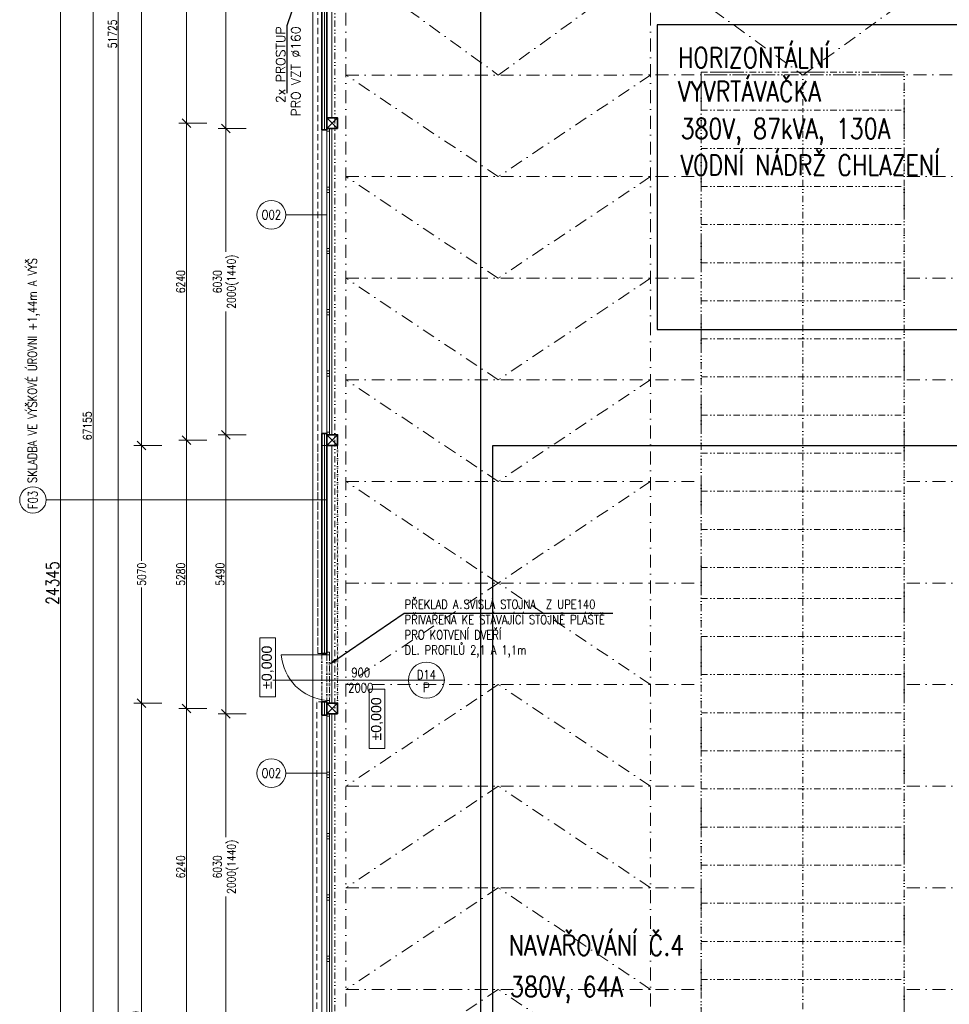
# Model space of a CAD drawing. Header units: millimetres. Extents: x -485339 to 350584, y -1189936 to 0.
# Tile 130 of 256: x -146305 to -127998, y -1037889 to -1018506. Entities that reach past the tile are written whole.
import ezdxf
from ezdxf import colors
from ezdxf.entities.mleader import LeaderData, LeaderLine
from ezdxf.enums import TextEntityAlignment as Align
from ezdxf.math import Vec2, Vec3

# ---------------------------------------------------------------- set-up
doc = ezdxf.new("R2010")
doc.units = ezdxf.units.MM
doc.header["$LTSCALE"] = 10
for name, pattern in [('ACAD_ISO12W100', [21, 12, -3, 0, -3, 0, -3]), ('DASHDOT', [25.4, 12.7, -6.35, 0, -6.35]), ('DĚLICÍ2', [15.875, 6.35, -3.175, 0, -3.175, 0, -3.175]), ('ČÁRKOVANÁ', [19.05, 12.7, -6.35]), ('ČÁRKOVANÁ2', [9.525, 6.35, -3.175])]:
    doc.linetypes.add(name, pattern=pattern)
doc.layers.get('Defpoints').update_dxf_attribs({"color": 201})
for name, color, linetype, lineweight in [('N_dveře', 10, 'Continuous', 18), ('N_kóty', 10, 'Continuous', 18), ('N_okna', 10, 'Continuous', 18), ('N_popis', 10, 'Continuous', 18), ('N_popis_otvory', 10, 'Continuous', 18), ('N_světlíky', 250, 'DĚLICÍ2', 18), ('N_čáry_nad', 10, 'DĚLICÍ2', 18), ('N_čáry_obv.plášt', 212, 'Continuous', 18), ('N_čáry_obv.plášt_obrys', 212, 'Continuous', 35), ('N_čáry_plné', 10, 'Continuous', 18), ('N_čáry_pod', 10, 'ČÁRKOVANÁ', 18), ('St_kóty', 132, 'Continuous', 18), ('St_sloupy_opláštění_půdorys', 25, 'Continuous', 35), ('St_čáry_nad', 250, 'DĚLICÍ2', 18), ('St_čáry_osy', 250, 'DASHDOT', 18), ('St_čáry_plné', 250, 'Continuous', 18), ('St_čáry_pod', 250, 'ČÁRKOVANÁ2', 18)]:
    doc.layers.add(name, color=color, linetype=linetype, lineweight=lineweight)
for name, color, linetype in [('VYBAVENÍ', 222, 'Continuous'), ('VYBAVENÍ_POPIS', 222, 'Continuous'), ('VYBAVENÍ_POŽADAVKY', 200, 'Continuous')]:
    doc.layers.add(name, color=color, linetype=linetype)
doc.styles.add('1_50', font='arial.ttf', dxfattribs={"height": 100})
doc.styles.get("Standard").update_dxf_attribs({"font": 'simplex.shx', "width": 0.8})
doc.linetypes.add('ZIGZAG', pattern='A,0.00254,-5.08,[131,ltypeshp.shx,S=5.08,R=0,X=-5.08,Y=0],-10.16,[131,ltypeshp.shx,S=5.08,R=180,X=5.08,Y=0],-5.08', length=20.32254)
doc.dimstyles.new('stavebníM100', dxfattribs={"dimtxt": 165, "dimasz": 170, "dimexe": 150, "dimexo": 100, "dimgap": 30, "dimtad": 1, "dimdec": 0, "dimtxsty": 'Standard', "dimblk": 'OBLIQUE', "dimcen": -2.5, "dimdle": 150, "dimclrd": 256, "dimclre": 256, "dimclrt": 256, "dimadec": 4, "dimazin": 0, "dimtfac": 1, "dimtdec": 0, "dimtmove": 2, "dimatfit": 3, "dimldrblk": 'OBLIQUE', "dimfxl": 400, "dimfxlon": 1, "dimlwd": -1, "dimlwe": -1, "dimarcsym": 0})
doc.dimstyles.new('stavebníM100_modul', dxfattribs={"dimtxt": 250, "dimasz": 200, "dimexe": 150, "dimexo": 100, "dimgap": 30, "dimtad": 1, "dimdec": 0, "dimtxsty": 'Standard', "dimblk": 'DOT', "dimcen": -2.5, "dimdle": 150, "dimclrd": 256, "dimclre": 256, "dimclrt": 256, "dimadec": 4, "dimazin": 0, "dimtfac": 1, "dimtdec": 0, "dimtmove": 2, "dimatfit": 3, "dimldrblk": 'OBLIQUE', "dimfxl": 400, "dimfxlon": 1, "dimlwd": -1, "dimlwe": -1, "dimarcsym": 0})

# ---------------------------------------------------------------- blocks, each defined once
blk = doc.blocks.new('G$C0F2906C7')
at = {"layer": 'St_sloupy_opláštění_půdorys', "ltscale": 2}
blk.add_lwpolyline([(-105, -105), (105, -105), (105, 105), (-105, 105)], close=True, dxfattribs=at)
for points in [[(-105, 105), (105, -105)], [(105, 105), (-105, -105)]]:
    blk.add_lwpolyline(points, dxfattribs=at)
blk = doc.blocks.new('*U5507')
at = {"layer": 'St_čáry_osy', "ltscale": 2}
blk.add_lwpolyline([(3000, 1000), (0, -1000), (-3000, 1000)], dxfattribs=at)
blk = doc.blocks.new('*U5506')
at = {"layer": 'Defpoints', "ltscale": 2}
for p in [(0, 0), (0, -2000), (0, -4000), (0, -6000), (0, -8000)]:
    blk.add_blockref('*U5507', p, dxfattribs=at)
blk = doc.blocks.new('*U5509')
at = {"layer": 'St_čáry_osy', "ltscale": 2}
blk.add_lwpolyline([(3000, 1000), (0, -1000), (-3000, 1000)], dxfattribs=at)
blk = doc.blocks.new('*U5508')
at = {"layer": 'Defpoints', "ltscale": 2}
for p in [(0, 0), (0, -2000), (0, -4000), (0, -6000), (0, -8000)]:
    blk.add_blockref('*U5509', p, dxfattribs=at)
blk = doc.blocks.new('*U5515')
at = {"layer": 'St_čáry_osy', "ltscale": 2}
for points in [[(-3950, 8000), (3950, 8000)], [(7950, 8000), (9058, 8000)], [(-3950, 6000), (3950, 6000)], [(7950, 6000), (9058, 6000)], [(-3950, 4000), (3950, 4000)], [(7950, 4000), (9058, 4000)], [(-3950, 2000), (3950, 2000)], [(7950, 2000), (9058, 2000)], [(-3950, 0), (3950, 0)], [(7950, 0), (9058, 0)], [(-3950, -2000), (3950, -2000)], [(7950, -2000), (9058, -2000)], [(-3950, -4000), (3950, -4000)], [(7950, -4000), (9058, -4000)], [(-3950, -6000), (3950, -6000)], [(7950, -6000), (9058, -6000)], [(-3950, -8000), (3950, -8000)], [(7950, -8000), (9058, -8000)]]:
    blk.add_lwpolyline(points, dxfattribs=at)
blk = doc.blocks.new('*U5514')
at = {"layer": 'St_čáry_osy', "ltscale": 2}
blk.add_blockref('*U5515', (0, 0), dxfattribs=at)
blk = doc.blocks.new('_OBLIQUE')
at = {"color": 0, "linetype": 'ByBlock'}
blk.add_line((-0.5, -0.5), (0.5, 0.5), dxfattribs=at)
blk = doc.blocks.new('*D5741')
at = {"layer": 'Defpoints', "color": 0}
for p in [(-143904, -1031958), (-141324, -1031958), (-141624, -1044648)]:
    blk.add_point(p, dxfattribs=at)
at = {"layer": 'St_kóty'}
for p, q in [((-143504, -1031958), (-144054, -1031958)), ((-143904, -1044798), (-143904, -1031808)), ((-143504, -1044648), (-144054, -1044648))]:
    blk.add_line(p, q, dxfattribs=at)
at = {"layer": 'St_kóty', "linetype": 'ByBlock', "xscale": 170, "yscale": 170, "zscale": 170}
for p, rotation in [((-143904, -1031958), 90), ((-143904, -1044648), 270)]:
    blk.add_blockref('_OBLIQUE', p, dxfattribs=dict(at, rotation=rotation))
at = {"layer": 'St_kóty', "insert": (-144016, -1038303), "char_height": 165, "attachment_point": 5, "rotation": 90}
blk.add_mtext('12690', dxfattribs=at)
blk = doc.blocks.new('*D5742')
at = {"layer": 'Defpoints', "color": 0}
for p in [(-143904, -1026888), (-141324, -1026888), (-141324, -1031958)]:
    blk.add_point(p, dxfattribs=at)
at = {"layer": 'St_kóty'}
for p, q in [((-143504, -1026888), (-144054, -1026888)), ((-143904, -1026738), (-143904, -1029160)), ((-143904, -1032108), (-143904, -1029685)), ((-143504, -1031958), (-144054, -1031958))]:
    blk.add_line(p, q, dxfattribs=at)
at = {"layer": 'St_kóty', "linetype": 'ByBlock', "xscale": 170, "yscale": 170, "zscale": 170}
for p, rotation in [((-143904, -1026888), 90), ((-143904, -1031958), 270)]:
    blk.add_blockref('_OBLIQUE', p, dxfattribs=dict(at, rotation=rotation))
at = {"layer": 'St_kóty', "insert": (-143904, -1029423), "char_height": 165, "attachment_point": 5, "rotation": 90}
blk.add_mtext('5070', dxfattribs=at)
blk = doc.blocks.new('*D5743')
at = {"layer": 'Defpoints', "color": 0}
for p in [(-143904, -1007958), (-141324, -1007958), (-141324, -1026888)]:
    blk.add_point(p, dxfattribs=at)
at = {"layer": 'St_kóty'}
for p, q in [((-143904, -1027038), (-143904, -1007808)), ((-143504, -1007958), (-144054, -1007958)), ((-143504, -1026888), (-144054, -1026888))]:
    blk.add_line(p, q, dxfattribs=at)
at = {"layer": 'St_kóty', "linetype": 'ByBlock', "xscale": 170, "yscale": 170, "zscale": 170}
for p, rotation in [((-143904, -1007958), 90), ((-143904, -1026888), 270)]:
    blk.add_blockref('_OBLIQUE', p, dxfattribs=dict(at, rotation=rotation))
at = {"layer": 'St_kóty', "insert": (-144016, -1017423), "char_height": 165, "attachment_point": 5, "rotation": 90}
blk.add_mtext('18930', dxfattribs=at)
blk = doc.blocks.new('*D5747')
at = {"layer": 'Defpoints', "color": 0}
for p in [(-141524, -992923), (-144364, -1044648), (-141624, -1044648)]:
    blk.add_point(p, dxfattribs=at)
at = {"layer": 'St_kóty'}
for p, q in [((-144364, -992773), (-144364, -1044798)), ((-143964, -992923), (-144514, -992923)), ((-143964, -1044648), (-144514, -1044648))]:
    blk.add_line(p, q, dxfattribs=at)
at = {"layer": 'St_kóty', "linetype": 'ByBlock', "xscale": 170, "yscale": 170, "zscale": 170}
for p, rotation in [((-144364, -992923), 90), ((-144364, -1044648), 270)]:
    blk.add_blockref('_OBLIQUE', p, dxfattribs=dict(at, rotation=rotation))
at = {"layer": 'St_kóty', "insert": (-144477, -1018785), "char_height": 165, "attachment_point": 5, "rotation": 90}
blk.add_mtext('51725', dxfattribs=at)
blk = doc.blocks.new('*D5749')
at = {"layer": 'Defpoints', "color": 0}
for p in [(-144860, -992923), (-141524, -992923), (-141624, -1060078)]:
    blk.add_point(p, dxfattribs=at)
at = {"layer": 'St_kóty'}
for p, q in [((-144860, -1060228), (-144860, -992773)), ((-144460, -992923), (-145010, -992923)), ((-144460, -1060078), (-145010, -1060078))]:
    blk.add_line(p, q, dxfattribs=at)
at = {"layer": 'St_kóty', "linetype": 'ByBlock', "xscale": 170, "yscale": 170, "zscale": 170}
for p, rotation in [((-144860, -992923), 90), ((-144860, -1060078), 270)]:
    blk.add_blockref('_OBLIQUE', p, dxfattribs=dict(at, rotation=rotation))
at = {"layer": 'St_kóty', "insert": (-144973, -1026500), "char_height": 165, "attachment_point": 5, "rotation": 90}
blk.add_mtext('67155', dxfattribs=at)
blk = doc.blocks.new('_Dot')
at = {"color": 0, "linetype": 'ByBlock', "lineweight": -2}
blk.add_line((-0.5, 0), (-1, 0), dxfattribs=at)
at = {"color": 0, "linetype": 'ByBlock', "const_width": 0.5}
blk.add_lwpolyline([(-0.25, 0, 1), (0.25, 0, 1)], format="xyb", close=True, dxfattribs=at)
blk = doc.blocks.new('*D5751')
at = {"layer": 'Defpoints', "color": 0}
for p in [(-138294, -1017422), (-145501, -1041768), (-138294, -1041768)]:
    blk.add_point(p, dxfattribs=at)
at = {"layer": 'St_kóty'}
for p, q in [((-145101, -1017422), (-145651, -1017422)), ((-145501, -1017622), (-145501, -1041568)), ((-145101, -1041768), (-145651, -1041768))]:
    blk.add_line(p, q, dxfattribs=at)
at = {"layer": 'St_kóty', "linetype": 'ByBlock', "xscale": 200, "yscale": 200, "zscale": 200}
for p, rotation in [((-145501, -1017422), 90), ((-145501, -1041768), 270)]:
    blk.add_blockref('_Dot', p, dxfattribs=dict(at, rotation=rotation))
at = {"layer": 'St_kóty', "insert": (-145656, -1029595), "char_height": 250, "attachment_point": 5, "rotation": 90}
blk.add_mtext('24345', dxfattribs=at)
blk = doc.blocks.new('*D6659')
at = {"layer": 'Defpoints', "color": 0}
for p in [(-143020, -1032063), (-141219, -1032063), (-141219, -1038303)]:
    blk.add_point(p, dxfattribs=at)
at = {"layer": 'St_kóty'}
for p, q in [((-143020, -1038453), (-143020, -1031913)), ((-142620, -1032063), (-143170, -1032063)), ((-142620, -1038303), (-143170, -1038303))]:
    blk.add_line(p, q, dxfattribs=at)
at = {"layer": 'St_kóty', "linetype": 'ByBlock', "xscale": 170, "yscale": 170, "zscale": 170}
for p, rotation in [((-143020, -1032063), 90), ((-143020, -1038303), 270)]:
    blk.add_blockref('_OBLIQUE', p, dxfattribs=dict(at, rotation=rotation))
at = {"layer": 'St_kóty', "insert": (-143133, -1035183), "char_height": 165, "attachment_point": 5, "rotation": 90}
blk.add_mtext('6240', dxfattribs=at)
blk = doc.blocks.new('*D6660')
at = {"layer": 'Defpoints', "color": 0}
for p in [(-143020, -1026783), (-141219, -1026783), (-141219, -1032063)]:
    blk.add_point(p, dxfattribs=at)
at = {"layer": 'St_kóty'}
for p, q in [((-143020, -1032213), (-143020, -1026633)), ((-142620, -1026783), (-143170, -1026783)), ((-142620, -1032063), (-143170, -1032063))]:
    blk.add_line(p, q, dxfattribs=at)
at = {"layer": 'St_kóty', "linetype": 'ByBlock', "xscale": 170, "yscale": 170, "zscale": 170}
for p, rotation in [((-143020, -1026783), 90), ((-143020, -1032063), 270)]:
    blk.add_blockref('_OBLIQUE', p, dxfattribs=dict(at, rotation=rotation))
at = {"layer": 'St_kóty', "insert": (-143133, -1029423), "char_height": 165, "attachment_point": 5, "rotation": 90}
blk.add_mtext('5280', dxfattribs=at)
blk = doc.blocks.new('*D6661')
at = {"layer": 'Defpoints', "color": 0}
for p in [(-143020, -1020543), (-141219, -1020543), (-141219, -1026783)]:
    blk.add_point(p, dxfattribs=at)
at = {"layer": 'St_kóty'}
for p, q in [((-143020, -1026933), (-143020, -1020393)), ((-142620, -1020543), (-143170, -1020543)), ((-142620, -1026783), (-143170, -1026783))]:
    blk.add_line(p, q, dxfattribs=at)
at = {"layer": 'St_kóty', "linetype": 'ByBlock', "xscale": 170, "yscale": 170, "zscale": 170}
for p, rotation in [((-143020, -1020543), 90), ((-143020, -1026783), 270)]:
    blk.add_blockref('_OBLIQUE', p, dxfattribs=dict(at, rotation=rotation))
at = {"layer": 'St_kóty', "insert": (-143133, -1023663), "char_height": 165, "attachment_point": 5, "rotation": 90}
blk.add_mtext('6240', dxfattribs=at)
blk = doc.blocks.new('*D6662')
at = {"layer": 'Defpoints', "color": 0}
for p in [(-143020, -1014303), (-141219, -1014303), (-141219, -1020543)]:
    blk.add_point(p, dxfattribs=at)
at = {"layer": 'St_kóty'}
for p, q in [((-142620, -1014303), (-143170, -1014303)), ((-143020, -1020693), (-143020, -1014153)), ((-142620, -1020543), (-143170, -1020543))]:
    blk.add_line(p, q, dxfattribs=at)
at = {"layer": 'St_kóty', "linetype": 'ByBlock', "xscale": 170, "yscale": 170, "zscale": 170}
for p, rotation in [((-143020, -1014303), 90), ((-143020, -1020543), 270)]:
    blk.add_blockref('_OBLIQUE', p, dxfattribs=dict(at, rotation=rotation))
at = {"layer": 'St_kóty', "insert": (-143133, -1017423), "char_height": 165, "attachment_point": 5, "rotation": 90}
blk.add_mtext('6240', dxfattribs=at)
blk = doc.blocks.new('G$CA450B66E')
at = {"layer": 'N_okna'}
for p, q in [((0, 0), (0, 50)), ((0, 50), (0, 0)), ((0, 50), (52, 50)), ((1206, 50), (0, 50)), ((52, 0), (0, 0)), ((0, 0), (1206, 0)), ((52, 50), (52, 0)), ((1154, 50), (1154, 0)), ((1206, 50), (1154, 50)), ((1154, 0), (1206, 0)), ((1206, 0), (1206, 50)), ((1206, 0), (1206, 50)), ((1206, 50), (1206, 0)), ((1206, 0), (1206, 50)), ((1206, 0), (1206, 50)), ((1206, 50), (1206, 0)), ((1206, 50), (1206, 50)), ((1206, 50), (1258, 50)), ((2412, 50), (1206, 50)), ((1206, 0), (1206, 0)), ((1258, 0), (1206, 0)), ((1206, 0), (2412, 0)), ((1258, 50), (1258, 0)), ((2360, 50), (2360, 0)), ((2412, 50), (2360, 50)), ((2360, 0), (2412, 0)), ((2412, 0), (2412, 50)), ((2412, 0), (2412, 50)), ((2412, 50), (2412, 0)), ((2412, 0), (2412, 50)), ((2412, 0), (2412, 50)), ((2412, 50), (2412, 0)), ((2412, 50), (2412, 50)), ((2412, 50), (2464, 50)), ((3618, 50), (2412, 50)), ((2412, 0), (2412, 0)), ((2464, 0), (2412, 0)), ((2412, 0), (3618, 0)), ((2464, 50), (2464, 0)), ((3566, 50), (3566, 0)), ((3618, 50), (3566, 50)), ((3566, 0), (3618, 0)), ((3618, 0), (3618, 50)), ((3618, 0), (3618, 50)), ((3618, 50), (3618, 0)), ((3618, 0), (3618, 50)), ((3618, 0), (3618, 50)), ((3618, 50), (3618, 0)), ((3618, 50), (3618, 50)), ((3618, 50), (3670, 50)), ((4824, 50), (3618, 50)), ((3618, 0), (3618, 0)), ((3670, 0), (3618, 0)), ((3618, 0), (4824, 0)), ((3670, 50), (3670, 0)), ((4772, 50), (4772, 0)), ((4824, 50), (4772, 50)), ((4772, 0), (4824, 0)), ((4824, 0), (4824, 50)), ((4824, 0), (4824, 50)), ((4824, 50), (4824, 0)), ((4824, 0), (4824, 50)), ((4824, 0), (4824, 50)), ((4824, 50), (4824, 0)), ((4824, 50), (4824, 50)), ((4824, 50), (4876, 50)), ((6030, 50), (4824, 50)), ((4824, 0), (4824, 0)), ((4876, 0), (4824, 0)), ((4824, 0), (6030, 0)), ((4876, 50), (4876, 0)), ((5978, 50), (5978, 0)), ((6030, 50), (5978, 50)), ((5978, 0), (6030, 0)), ((6030, 0), (6030, 50)), ((6030, 0), (6030, 50))]:
    blk.add_line(p, q, dxfattribs=at)
blk.add_lwpolyline([(0, 0), (6030, 0), (6030, 50), (0, 50)], close=True, dxfattribs=at)
blk = doc.blocks.new('*D6963')
at = {"layer": 'Defpoints', "color": 0}
for p in [(-142246, -1032168), (-141091, -1032168), (-141091, -1038198)]:
    blk.add_point(p, dxfattribs=at)
at = {"layer": 'N_kóty'}
for p, q in [((-142246, -1032018), (-142246, -1034596)), ((-141846, -1032168), (-142396, -1032168)), ((-142246, -1038348), (-142246, -1035769)), ((-141846, -1038198), (-142396, -1038198))]:
    blk.add_line(p, q, dxfattribs=at)
at = {"layer": 'N_kóty', "linetype": 'ByBlock', "xscale": 170, "yscale": 170, "zscale": 170}
for p, rotation in [((-142246, -1032168), 90), ((-142246, -1038198), 270)]:
    blk.add_blockref('_OBLIQUE', p, dxfattribs=dict(at, rotation=rotation))
at = {"layer": 'N_kóty', "insert": (-142246, -1035183), "char_height": 165, "attachment_point": 5, "rotation": 90}
blk.add_mtext('6030\\P2000(1440)', dxfattribs=at)
blk = doc.blocks.new('*D6964')
at = {"layer": 'Defpoints', "color": 0}
for p in [(-142246, -1026678), (-141091, -1026678), (-141091, -1032168)]:
    blk.add_point(p, dxfattribs=at)
at = {"layer": 'N_kóty'}
for p, q in [((-142246, -1032318), (-142246, -1026528)), ((-141846, -1026678), (-142396, -1026678)), ((-141846, -1032168), (-142396, -1032168))]:
    blk.add_line(p, q, dxfattribs=at)
at = {"layer": 'N_kóty', "linetype": 'ByBlock', "xscale": 170, "yscale": 170, "zscale": 170}
for p, rotation in [((-142246, -1026678), 90), ((-142246, -1032168), 270)]:
    blk.add_blockref('_OBLIQUE', p, dxfattribs=dict(at, rotation=rotation))
at = {"layer": 'N_kóty', "insert": (-142358, -1029423), "char_height": 165, "attachment_point": 5, "rotation": 90}
blk.add_mtext('5490', dxfattribs=at)
blk = doc.blocks.new('*D6965')
at = {"layer": 'Defpoints', "color": 0}
for p in [(-142246, -1020648), (-141091, -1020648), (-141091, -1026678)]:
    blk.add_point(p, dxfattribs=at)
at = {"layer": 'N_kóty'}
for p, q in [((-142246, -1020498), (-142246, -1023076)), ((-141846, -1020648), (-142396, -1020648)), ((-142246, -1026828), (-142246, -1024249)), ((-141846, -1026678), (-142396, -1026678))]:
    blk.add_line(p, q, dxfattribs=at)
at = {"layer": 'N_kóty', "linetype": 'ByBlock', "xscale": 170, "yscale": 170, "zscale": 170}
for p, rotation in [((-142246, -1020648), 90), ((-142246, -1026678), 270)]:
    blk.add_blockref('_OBLIQUE', p, dxfattribs=dict(at, rotation=rotation))
at = {"layer": 'N_kóty', "insert": (-142246, -1023663), "char_height": 165, "attachment_point": 5, "rotation": 90}
blk.add_mtext('6030\\P2000(1440)', dxfattribs=at)
blk = doc.blocks.new('*D6966')
at = {"layer": 'Defpoints', "color": 0}
for p in [(-142246, -1014303), (-141091, -1014303), (-141091, -1020648)]:
    blk.add_point(p, dxfattribs=at)
at = {"layer": 'N_kóty'}
for p, q in [((-141846, -1014303), (-142396, -1014303)), ((-142246, -1020798), (-142246, -1014153)), ((-141846, -1020648), (-142396, -1020648))]:
    blk.add_line(p, q, dxfattribs=at)
at = {"layer": 'N_kóty', "linetype": 'ByBlock', "xscale": 170, "yscale": 170, "zscale": 170}
for p, rotation in [((-142246, -1014303), 90), ((-142246, -1020648), 270)]:
    blk.add_blockref('_OBLIQUE', p, dxfattribs=dict(at, rotation=rotation))
at = {"layer": 'N_kóty', "insert": (-142358, -1017475), "char_height": 165, "attachment_point": 5, "rotation": 90}
blk.add_mtext('6345', dxfattribs=at)
blk = doc.blocks.new('G$CF626FB6D')
at = {"layer": 'N_čáry_nad', "linetype": 'ByBlock', "ltscale": 2}
for p, q in [((-4050, 0), (-4050, -36237.5)), ((-50, -36237.5), (-50, 0)), ((-50, -55), (-4050, -55))]:
    blk.add_line(p, q, dxfattribs=at)
for points in [[(-4050, 0), (-50, 0)], [(-2050, -36237.5), (-2050, -55)], [(-4050, -750), (-50, -750)], [(-4050, -1500), (-50, -1500)], [(-4050, -2250), (-50, -2250)], [(-4050, -3000), (-50, -3000)], [(-4050, -3750), (-50, -3750)], [(-4050, -4500), (-50, -4500)], [(-4050, -5250), (-50, -5250)], [(-4050, -6000), (-50, -6000)], [(-4050, -6750), (-50, -6750)], [(-4050, -7500), (-50, -7500)], [(-4050, -8250), (-50, -8250)], [(-4050, -9000), (-50, -9000)], [(-4050, -9750), (-50, -9750)], [(-4050, -10360), (-50, -10360)], [(-4050, -11110), (-50, -11110)], [(-4050, -11860), (-50, -11860)], [(-4050, -12610), (-50, -12610)], [(-4050, -13360), (-50, -13360)], [(-4050, -14110), (-50, -14110)], [(-4050, -14860), (-50, -14860)], [(-4050, -15610), (-50, -15610)], [(-4050, -16360), (-50, -16360)], [(-4050, -17110), (-50, -17110)], [(-4050, -17860), (-50, -17860)]]:
    blk.add_lwpolyline(points, dxfattribs=at)

msp = doc.modelspace()

# ---------------------------------------------------------------- linework, layer by layer
at = {"layer": 'Defpoints', "ltscale": 2}
msp.add_lwpolyline([(-137224.9, -1041767.6), (-137224.9, -1017422.6)], dxfattribs=at)
at = {"layer": 'N_dveře', "linetype": 'ACAD_ISO12W100'}
for points in [[(-140354.9, -1030982.6), (-140354.9, -1031932.6)], [(-140254.9, -1031007.6), (-140254.9, -1031907.6)], [(-140204.9, -1031007.6), (-140204.9, -1031907.6)]]:
    msp.add_lwpolyline(points, dxfattribs=at)
at = {"layer": 'N_dveře'}
for points in [[(-140254.9, -1030957.6), (-140254.9, -1031007.6)], [(-140204.9, -1030957.6), (-140254.9, -1030957.6)], [(-140204.9, -1030957.6), (-140204.9, -1031007.6)], [(-140204.9, -1031007.6), (-141154.9, -1031007.6)], [(-140254.9, -1031907.6), (-140254.9, -1031957.6)], [(-140254.9, -1031907.6), (-140204.9, -1031907.6)], [(-140204.9, -1031907.6), (-140204.9, -1031957.6)]]:
    msp.add_lwpolyline(points, dxfattribs=at)
msp.add_arc((-140176.6, -1030929.4), 981.4, 184.57361, 265.42639, dxfattribs=at)
at = {"layer": 'N_popis'}
msp.add_lwpolyline([(-145785.4, -1027959.7), (-140254.9, -1027959.7)], dxfattribs=at)
msp.add_circle((-146045.3, -1027959.7), 259.9, dxfattribs=at)
at = {"layer": 'N_popis_otvory'}
for points in [[(-141065.4, -1022344.8), (-140254.9, -1022344.8)], [(-141319.5, -1031507.6), (-138651.3, -1031507.6)], [(-141065.4, -1033335.9), (-140254.9, -1033335.9)]]:
    msp.add_lwpolyline(points, dxfattribs=at)
for centre, radius in [((-141348.6, -1022346.1), 283.2), ((-138296.7, -1031507.6), 354.6), ((-141348.6, -1033337.3), 283.2)]:
    msp.add_circle(centre, radius, dxfattribs=at)
at = {"layer": 'N_světlíky', "lineweight": 18, "ltscale": 10}
msp.add_lwpolyline([(-132884.2, -1055777.2), (-128884.2, -1055777.6), (-128884.2, -1019539.2), (-132884.2, -1019538.7)], close=True, dxfattribs=at)
at = {"layer": 'N_čáry_obv.plášt', "linetype": 'ZIGZAG', "ltscale": 0.8}
for points in [[(-140304.9, -1020673.7), (-140304.9, -1014302.6)], [(-140304.9, -1030982.6), (-140304.9, -1026651.7)], [(-140304.9, -1032193.5), (-140304.9, -1031932.6)]]:
    msp.add_lwpolyline(points, dxfattribs=at)
at = {"layer": 'N_čáry_obv.plášt'}
for points in [[(-140354.9, -1020673.7), (-140354.9, -1026651.7)], [(-140354.9, -1038171.6), (-140354.9, -1032193.5)]]:
    msp.add_lwpolyline(points, dxfattribs=at)
at = {"layer": 'N_čáry_obv.plášt_obrys'}
for points in [[(-140356.1, -1020673.7), (-140356.1, -1014302.6)], [(-140254.9, -1020673.7), (-140254.9, -1014302.6)], [(-140254.9, -1020673.7), (-140356.1, -1020673.7)], [(-140254.9, -1026651.7), (-140354.9, -1026651.7)], [(-140354.9, -1030982.6), (-140354.9, -1026651.7)], [(-140254.9, -1030982.6), (-140254.9, -1026651.7)], [(-140254.9, -1030982.6), (-140354.9, -1030982.6)], [(-140354.9, -1032193.5), (-140354.9, -1031932.6)], [(-140254.9, -1031932.6), (-140354.9, -1031932.6)], [(-140254.9, -1032193.5), (-140254.9, -1031932.6)], [(-140254.9, -1032193.5), (-140354.9, -1032193.5)]]:
    msp.add_lwpolyline(points, dxfattribs=at)
at = {"layer": 'N_čáry_obv.plášt_obrys', "ltscale": 2}
msp.add_lwpolyline([(-140254.9, -1032193.5), (-140254.9, -1032147.6)], dxfattribs=at)
at = {"layer": 'N_čáry_plné', "ltscale": 2}
msp.add_lwpolyline([(-140534.9, -1044567.6), (-140534.9, -1014302.6)], dxfattribs=at)
at = {"layer": 'N_čáry_plné', "color": 10}
msp.add_lwpolyline([(-140154.9, -1026887.6), (-140154.9, -1031957.6)], dxfattribs=at)
at = {"layer": 'N_čáry_plné'}
for points in [[(-140434.9, -1030982.6), (-140354.9, -1030982.6)], [(-138651.3, -1031507.6), (-137942.1, -1031507.6)]]:
    msp.add_lwpolyline(points, dxfattribs=at)
at = {"layer": 'N_čáry_pod', "color": 10}
msp.add_lwpolyline([(-140434.9, -1026887.6), (-140434.9, -1030982.6)], dxfattribs=at)
at = {"layer": 'St_kóty'}
for points in [[(-141577.3, -1031837.9), (-141577.3, -1030671.3), (-141266.7, -1030671.3), (-141266.7, -1031837.9)], [(-139422.4, -1032854.1), (-139422.4, -1031687.6), (-139111.8, -1031687.6), (-139111.8, -1032854.1)]]:
    msp.add_lwpolyline(points, close=True, dxfattribs=at)
at = {"layer": 'St_čáry_nad', "ltscale": 2}
msp.add_lwpolyline([(-140099.9, -1044697.6), (-140099.9, -992922.8)], dxfattribs=at)
at = {"layer": 'St_čáry_nad'}
msp.add_lwpolyline([(-140044.9, -1026887.6), (-140044.9, -1031957.6)], dxfattribs=at)
at = {"layer": 'St_čáry_osy', "ltscale": 2}
for points in [[(-139879.9, -1059777.6), (-139879.9, -992785.6)], [(-133879.9, -1059777.6), (-133879.9, -992785.6)], [(-139879.9, -1017422.6), (-136879.9, -1019595.1), (-133879.9, -1017422.6)], [(-133879.9, -1017422.6), (-130884.2, -1019595.1), (-127879.9, -1017422.6)], [(-139879.9, -1019595.1), (-43825.2, -1019582.3)], [(-139879.9, -1021595.1), (-132934.2, -1021595.1)], [(-139879.9, -1023595.1), (-132934.2, -1023595.1)], [(-139879.9, -1025595.1), (-132934.2, -1025595.1)], [(-139879.9, -1027595.1), (-132934.2, -1027595.1)], [(-139879.9, -1029595.1), (-132934.2, -1029595.1)], [(-139879.9, -1031595.1), (-132934.2, -1031595.1)], [(-139879.9, -1033595.1), (-132934.2, -1033595.1)], [(-139879.9, -1035595.1), (-132934.2, -1035595.1)], [(-139879.9, -1037595.1), (-132934.2, -1037595.1)]]:
    msp.add_lwpolyline(points, dxfattribs=at)
at = {"layer": 'St_čáry_plné', "ltscale": 2}
for points in [[(-140154.9, -1014407.6), (-140154.9, -1020437.6)], [(-140154.9, -1020647.6), (-140154.9, -1026677.6)], [(-140354.9, -1026887.6), (-140254.9, -1026887.6)], [(-140154.9, -1038197.6), (-140154.9, -1032167.6)]]:
    msp.add_lwpolyline(points, dxfattribs=at)
at = {"layer": 'St_čáry_pod', "ltscale": 2}
for points in [[(-140434.9, -1030982.6), (-140434.9, -1014302.6)], [(-140454.9, -1044647.6), (-140454.9, -1031932.6)]]:
    msp.add_lwpolyline(points, dxfattribs=at)
at = {"layer": 'St_čáry_pod'}
msp.add_lwpolyline([(-140354.9, -1031932.6), (-140454.9, -1031932.6)], dxfattribs=at)
at = {"layer": 'VYBAVENÍ'}
for points in [[(-133753.1, -1024603.5), (-127753.1, -1024603.5), (-127753.1, -1018603.5), (-133753.1, -1018603.5)], [(-136994.5, -1038896.5), (-124994.5, -1038896.5), (-124994.5, -1026896.5), (-136994.5, -1026896.5)]]:
    msp.add_lwpolyline(points, close=True, dxfattribs=at)

# ---------------------------------------------------------------- block references
at = {"layer": 'N_okna', "xscale": -1, "rotation": 270}
msp.add_blockref('G$CA450B66E', (-140254.9, -1026677.6), dxfattribs=at)
at = {"layer": 'N_okna', "rotation": 270}
msp.add_blockref('G$CA450B66E', (-140254.9, -1032167.6), dxfattribs=at)
at = {"layer": 'N_čáry_nad', "lineweight": 18}
msp.add_blockref('G$CF626FB6D', (-128834.2, -1019539.2), dxfattribs=at)
at = {"layer": 'St_sloupy_opláštění_půdorys', "ltscale": 2, "rotation": 90}
for p in [(-140149.9, -1020542.6), (-140149.9, -1026782.6), (-140149.9, -1032062.6)]:
    msp.add_blockref('G$C0F2906C7', p, dxfattribs=at)
at = {"layer": 'St_čáry_osy', "ltscale": 2}
for name, p in [('*U5506', (-136879.9, -1020595.1)), ('*U5514', (-124884.2, -1029595.1))]:
    msp.add_blockref(name, p, dxfattribs=at)
at = {"layer": 'St_čáry_osy', "ltscale": 2, "xscale": -1, "rotation": 180}
msp.add_blockref('*U5508', (-136879.9, -1038595.1), dxfattribs=at)

# ---------------------------------------------------------------- texts
at = {"layer": 'N_popis', "width": 0.8}
msp.add_text('SKLADBA VE VÝŠKOVÉ ÚROVNI +1,44m A VÝŠ', height=180, rotation=90, dxfattribs=at).set_placement((-145965.8, -1027629.5))
msp.add_text('F03', height=180, rotation=90, dxfattribs=at).set_placement((-146045.3, -1027959.7), align=Align.MIDDLE_CENTER)
at = {"layer": 'N_popis', "insert": (-131958.8, -1054476.2), "char_height": 200, "width": 20736.512, "attachment_point": 1, "rotation": 90}
msp.add_mtext('NOVÝ OBLOUKOVÝ STŘEŠNÍ SVĚTLÍK PEVNÉ HLINÍKOVÉ KONSTRUKCE\\PVČETNĚ SAMONOSNÉ ZATEPLENÉ SVĚTLÍKOVÉ KOSNTRUKCE, ŠÍŘKY 100mm\\PVČETNĚ OPŮECHOVÁNÍ OBRUBY\\PZASKLENÍ POLYKARBONÁTEM TL.25mm BARVA OPÁL\\PSTÁVAJÍCÍ NOSNÁ VÝMĚNA MUSÍ BÝT KONTROLOVÁNA STATIKEM, PŘÍPADNĚ MUSÍ PŘIZVANÝ STATIK ANVRHNOUT VÝMĚNU ZA NOVÉ\\PKOSNTRUKCE SVĚTLÍKŮ MUSÍ BÝT UMÍSTĚNA NAD VAZNÍKY ČI VÝMĚNOU PO CELÉM OBVODĚ', dxfattribs=at)
at = {"layer": 'N_popis_otvory', "width": 0.8}
for s, p in [('O02', (-141348.6, -1022346.1)), ('D14', (-138296.7, -1031399.8)), ('P', (-138296.7, -1031650.9)), ('O02', (-141348.6, -1033337.3))]:
    msp.add_text(s, height=180, dxfattribs=at).set_placement(p, align=Align.MIDDLE_CENTER)
at = {"layer": 'N_popis_otvory', "insert": (-139588.7, -1031507.6), "char_height": 180, "width": 1342.526, "attachment_point": 5}
msp.add_mtext('900\\P2000', dxfattribs=at)
at = {"layer": 'St_kóty', "char_height": 200, "attachment_point": 5, "rotation": 90, "style": '1_50'}
for insert in [(-141422, -1031254.6), (-139267.1, -1032270.9)]:
    msp.add_mtext_dynamic_manual_height_columns('%%p0,000', width=890.536, gutter_width=500, heights=[0], dxfattribs=dict(at, insert=insert)).dxf.set("width", 1781.071)
at = {"layer": 'VYBAVENÍ_POPIS', "width": 0.8}
for s, p in [('HORIZONTÁLNÍ', (-133341.8, -1019451.6)), ('VYVRTÁVAČKA', (-133341.8, -1020115.2)), ('NAVAŘOVÁNÍ Č.4', (-136676.7, -1036928.7))]:
    msp.add_text(s, height=400, dxfattribs=at).set_placement(p)
at = {"layer": 'VYBAVENÍ_POŽADAVKY', "width": 0.8}
for s, p in [('380V, 87kVA, 130A', (-133289.7, -1020849.9)), ('VODNÍ NÁDRŽ CHLAZENÍ', (-133289.7, -1021568.9)), ('380V, 64A', (-136647, -1037742.2))]:
    msp.add_text(s, height=400, dxfattribs=at).set_placement(p)

# ---------------------------------------------------------------- dimensions: what is measured, and where the dimension line sits
at = {"layer": 'N_kóty'}
for base, p1, p2, picture, middle in [((-142245.6, -1014302.6), (-141091.2, -1020647.6), (-141091.2, -1014302.6), '*D6966', (-142358.1, -1017475.1)), ((-142245.6, -1026677.6), (-141091.2, -1032167.6), (-141091.2, -1026677.6), '*D6964', (-142358.1, -1029422.6))]:
    dim = msp.add_linear_dim(base=base, p1=p1, p2=p2, angle=90, dimstyle='stavebníM100', dxfattribs=at)
    dim.commit()
    dim.dimension.update_dxf_attribs({"geometry": picture, "text_midpoint": middle})
for base, p1, p2, picture, middle in [((-142245.6, -1020647.6), (-141091.2, -1026677.6), (-141091.2, -1020647.6), '*D6965', (-142245.6, -1023662.6)), ((-142245.6, -1032167.6), (-141091.2, -1038197.6), (-141091.2, -1032167.6), '*D6963', (-142245.6, -1035182.6))]:
    dim = msp.add_linear_dim(base=base, p1=p1, p2=p2, angle=90, text='<>\\P2000(1440)', dimstyle='stavebníM100', override={"dimtxsty": 'Standard'}, dxfattribs=at)
    dim.commit()
    dim.dimension.update_dxf_attribs({"geometry": picture, "text_midpoint": middle, "dimtype": 160})
at = {"layer": 'St_kóty'}
for base, p1, p2, picture, middle in [((-144860.3, -992922.8), (-141624.1, -1060077.6), (-141524.1, -992922.8), '*D5749', (-144972.8, -1026500.2)), ((-143020, -1014302.6), (-141219.1, -1020542.6), (-141219.1, -1014302.6), '*D6662', (-143132.5, -1017422.6)), ((-143020, -1020542.6), (-141219.1, -1026782.6), (-141219.1, -1020542.6), '*D6661', (-143132.5, -1023662.6)), ((-143020, -1026782.6), (-141219.1, -1032062.6), (-141219.1, -1026782.6), '*D6660', (-143132.5, -1029422.6)), ((-143020, -1032062.6), (-141219.1, -1038302.6), (-141219.1, -1032062.6), '*D6659', (-143132.5, -1035182.6))]:
    dim = msp.add_linear_dim(base=base, p1=p1, p2=p2, angle=90, dimstyle='stavebníM100', override={"dimtxsty": 'Standard', "dimldrblk": 'OBLIQUE'}, dxfattribs=at)
    dim.commit()
    dim.dimension.update_dxf_attribs({"geometry": picture, "text_midpoint": middle})
for base, p1, p2, dimstyle, picture, middle in [((-144364.1, -1044647.6), (-141524.1, -992922.8), (-141624.1, -1044647.6), 'stavebníM100', '*D5747', (-144476.6, -1018785.2)), ((-143903.9, -1007957.6), (-141324.1, -1026887.6), (-141324.1, -1007957.6), 'stavebníM100', '*D5743', (-144016.4, -1017422.6)), ((-145501.1, -1041767.6), (-138294.1, -1017422.3), (-138294.1, -1041767.6), 'stavebníM100_modul', '*D5751', (-145656.1, -1029594.9)), ((-143903.9, -1031957.6), (-141624.1, -1044647.6), (-141324.1, -1031957.6), 'stavebníM100', '*D5741', (-144016.4, -1038302.6))]:
    dim = msp.add_linear_dim(base=base, p1=p1, p2=p2, angle=90, dimstyle=dimstyle, dxfattribs=at)
    dim.commit()
    dim.dimension.update_dxf_attribs({"geometry": picture, "text_midpoint": middle})
dim = msp.add_linear_dim(base=(-143903.9, -1026887.6), p1=(-141324.1, -1031957.6), p2=(-141324.1, -1026887.6), angle=90, dimstyle='stavebníM100', override={"dimtxsty": 'Standard'}, dxfattribs=at)
dim.commit()
dim.dimension.update_dxf_attribs({"geometry": '*D5742', "text_midpoint": (-143903.9, -1029422.6), "dimtype": 160})

# ---------------------------------------------------------------- leaders
at = {"layer": 'N_popis'}
ml = msp.add_multileader_mtext('Standard', dxfattribs=at)
ml.set_content('{\\W1;\\A1;\\H1.00002x;\\C256;2x PROSTUP \\PPRO VZT %%C160}')
ml.set_leader_properties()
ml.build(insert=Vec2(0, 0))
ml.multileader.update_dxf_attribs({"text_left_attachment_type": 6, "text_right_attachment_type": 6, "arrow_head_size": 180})
ctx = ml.context
ctx.base_point, ctx.char_height, ctx.arrow_head_size, ctx.plane_origin, ctx.plane_x_axis, ctx.plane_y_axis = Vec3(-141041.3, -1020601.3), 180, 180, Vec3(-141978.2, -1017848.1), Vec3(0, 1), Vec3(-1, 0)
ctx.left_attachment, ctx.right_attachment, ctx.text_align_type = 6, 6, 2
notes = []
notes.append((ctx, [(0, (1, 1, 0), (-141041.3, -1018626.4), (0, -1), 8, [(0, [(-140682.6, -1017556.8)], 0, [])])]))
ctx.mtext.insert, ctx.mtext.text_direction, ctx.mtext.rotation, ctx.mtext.alignment, ctx.mtext.flow_direction = Vec3(-141257.3, -1018636.4), Vec3(0, 1), 1.5707963, 3, 5
ml = msp.add_multileader_mtext('Standard', dxfattribs=at)
ml.set_content('PŘEKLAD A SVISLÁ STOJNA  Z UPE140\\PPŘIVAŘENA KE STÁVAJÍCÍ STOJNĚ PLÁŠTĚ\\PPRO KOTVENÍ DVEŘÍ\\PDL. PROFILŮ 2,1 A 1,1m')
ml.set_leader_properties()
ml.build(insert=Vec2(0, 0))
ml.multileader.update_dxf_attribs({"text_left_attachment_type": 6, "text_right_attachment_type": 6, "arrow_head_size": 180})
ctx = ml.context
ctx.base_point, ctx.char_height, ctx.arrow_head_size, ctx.plane_origin = Vec3(-138727.1, -1030190.8), 180, 180, Vec3(-137936.8, -1029230.2)
ctx.left_attachment, ctx.right_attachment = 6, 6
notes.append((ctx, [(0, (1, 1, 0), (-138735.1, -1030190.8), (1, 0), 8, [(0, [(-140228.6, -1031212.3)], 0, [])])]))
ctx.mtext.insert, ctx.mtext.flow_direction = Vec3(-138725.1, -1029925.1), 5
for ctx, leaders in notes:
    for number, flags, end, landing, length, lines in leaders:
        leader = LeaderData()
        leader.index, (leader.has_last_leader_line, leader.has_dogleg_vector, leader.attachment_direction) = number, flags
        leader.last_leader_point, leader.dogleg_vector, leader.dogleg_length = Vec3(end), Vec3(landing), length
        for number, points, colour, breaks in lines:
            line = LeaderLine()
            line.index, line.vertices, line.color, line.breaks = number, Vec3.list(points), colors.encode_raw_color(colour), breaks
            leader.lines.append(line)
        ctx.leaders.append(leader)

doc.saveas('drawing.dxf')
